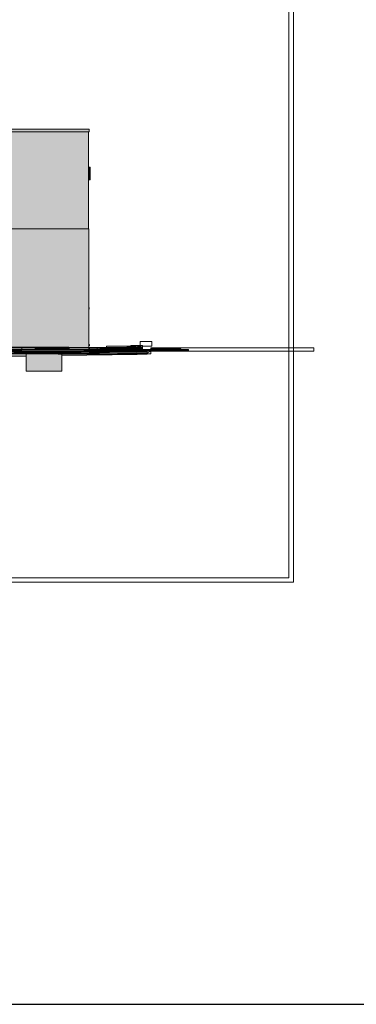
# Model space of a CAD drawing. Header units: metres. Extents: x 0 to 0.84, y 0 to 0.297.
# Tile 49 of 51: x 0.752 to 0.766, y 0.21 to 0.253. Entities that reach past the tile are written whole.
import ezdxf

# ---------------------------------------------------------------- set-up
doc = ezdxf.new("R2010")
doc.units = ezdxf.units.M
doc.layers.add('Legende_ Beschreibung', color=7, linetype='Continuous', lineweight=25)
doc.layers.add('Standard', color=7, linetype='Continuous', lineweight=25)
picture_1 = doc.add_image_def('image1.jpg', size_in_pixel=(1024, 1024))

msp = doc.modelspace()

# ---------------------------------------------------------------- hatches: boundary and pattern name
at = {"layer": 'Standard', "linetype": 'Continuous', "lineweight": 13, "true_color": 0xd1d1d1, "transparency": 33554687}
for points in [[(0.731138, 0.248115), (0.731138, 0.247995), (0.754659, 0.247995), (0.754659, 0.248115)], [(0.754653, 0.240335), (0.754646, 0.240335), (0.754646, 0.240287), (0.754653, 0.240275)], [(0.754674, 0.238735), (0.754674, 0.238675), (0.754657, 0.238705), (0.754654, 0.238703), (0.754673, 0.238672), (0.754677, 0.238672), (0.754677, 0.238737), (0.754646, 0.238743), (0.754646, 0.23874)]]:
    msp.add_hatch(color=254, dxfattribs=at).paths.add_polyline_path(points)
at = {"layer": 'Standard', "linetype": 'Continuous', "lineweight": 13, "true_color": 0xf3f3f3, "transparency": 33554687}
for points in [[(0.754636, 0.246915), (0.754636, 0.247995), (0.731154, 0.247995), (0.731154, 0.246915), (0.748356, 0.246915), (0.748356, 0.247235), (0.74836, 0.247235), (0.748772, 0.247235), (0.748772, 0.246915)], [(0.754646, 0.239275), (0.754646, 0.243775), (0.748734, 0.243775), (0.748734, 0.239275)]]:
    msp.add_hatch(color=7, dxfattribs=at).paths.add_polyline_path(points)
at = {"layer": 'Standard', "linetype": 'Continuous', "lineweight": 13, "transparency": 33554687}
h = msp.add_hatch(color=7, dxfattribs=at)
h.paths.add_polyline_path([(0.754636, 0.247995), (0.731154, 0.247995), (0.731154, 0.247981), (0.754636, 0.247979)])
h.paths.add_polyline_path([(0.748356, 0.246915), (0.748356, 0.247235), (0.748055, 0.246929), (0.748055, 0.246915)])
at = {"layer": 'Standard', "linetype": 'Continuous', "lineweight": 13, "true_color": 0xf3f3f3, "transparency": 33554687}
h = msp.add_hatch(color=7, dxfattribs=at)
h.paths.add_polyline_path([(0.754636, 0.246315), (0.754636, 0.246915), (0.748772, 0.246915), (0.748772, 0.246835), (0.748735, 0.246738), (0.748706, 0.246655), (0.748705, 0.246652), (0.748704, 0.246647), (0.74869, 0.246555), (0.748682, 0.246505), (0.748675, 0.246455), (0.748675, 0.246315)])
h.paths.add_polyline_path([(0.748356, 0.246835), (0.748356, 0.246915), (0.731154, 0.246915), (0.731154, 0.246315), (0.748475, 0.246315), (0.748475, 0.246455), (0.748467, 0.246505), (0.74846, 0.246555), (0.748446, 0.246647), (0.748445, 0.246652), (0.748444, 0.246655), (0.748425, 0.246696), (0.748373, 0.246801)])
h = msp.add_hatch(color=7, dxfattribs=at)
h.paths.add_polyline_path([(0.754636, 0.245415), (0.754636, 0.246315), (0.748675, 0.246315), (0.748675, 0.246275), (0.748734, 0.246015), (0.748734, 0.245415)])
h.paths.add_polyline_path([(0.748475, 0.246275), (0.748475, 0.246315), (0.731154, 0.246315), (0.731154, 0.245905), (0.748467, 0.245905), (0.748467, 0.245715), (0.748427, 0.245715), (0.748427, 0.245415), (0.748534, 0.245415), (0.748534, 0.246015)])
at = {"layer": 'Standard', "linetype": 'Continuous', "lineweight": 13, "true_color": 0xbdbdbd, "transparency": 33554687}
msp.add_hatch(color=9, dxfattribs=at).paths.add_polyline_path([(0.754695, 0.246417), (0.754695, 0.246455), (0.754636, 0.246455), (0.754636, 0.246417)])
at = {"layer": 'Standard', "linetype": 'Continuous', "lineweight": 13, "true_color": 0xc3c3c3, "transparency": 33554687}
msp.add_hatch(color=9, dxfattribs=at).paths.add_polyline_path([(0.754696, 0.246315), (0.754695, 0.246417), (0.754636, 0.246417), (0.754636, 0.246315)])
at = {"layer": 'Standard', "linetype": 'Continuous', "lineweight": 13, "true_color": 0xc2c2c2, "transparency": 33554687}
msp.add_hatch(color=9, dxfattribs=at).paths.add_polyline_path([(0.754696, 0.246175), (0.754696, 0.246315), (0.754636, 0.246315), (0.754636, 0.246175)])
at = {"layer": 'Standard', "linetype": 'Continuous', "lineweight": 13, "true_color": 0xbababa, "transparency": 33554687}
for points in [[(0.754696, 0.246035), (0.754696, 0.246175), (0.754636, 0.246175), (0.754636, 0.246035)], [(0.754653, 0.240335), (0.754646, 0.240336), (0.754646, 0.240335)], [(0.75467, 0.238735), (0.754674, 0.238735), (0.754646, 0.23874), (0.754646, 0.238739)], [(0.754653, 0.238735), (0.754658, 0.238735), (0.754646, 0.238737), (0.754646, 0.238736)], [(0.754651, 0.238672), (0.754656, 0.238672), (0.754646, 0.238689), (0.754646, 0.238681)], [(0.75465, 0.238703), (0.754668, 0.238672), (0.754673, 0.238672), (0.754654, 0.238703)], [(0.75467, 0.238735), (0.75467, 0.238683), (0.754674, 0.238675), (0.754674, 0.238735)]]:
    msp.add_hatch(color=9, dxfattribs=at).paths.add_polyline_path(points)
at = {"layer": 'Standard', "linetype": 'Continuous', "lineweight": 13, "transparency": 33554687}
for color, points in [(253, [(0.754695, 0.245932), (0.754696, 0.246035), (0.754636, 0.246035), (0.754636, 0.245932)]), (254, [(0.754653, 0.240335), (0.754653, 0.240275), (0.754646, 0.240287), (0.754646, 0.240281), (0.754651, 0.240272), (0.754656, 0.240272), (0.754656, 0.240337), (0.754646, 0.240339), (0.754646, 0.240336)]), (7, [(0.754653, 0.240335), (0.754646, 0.240335), (0.754646, 0.240333)]), (7, [(0.749193, 0.238516), (0.756982, 0.238446), (0.754558, 0.238486), (0.749191, 0.238518)]), (7, [(0.749194, 0.238509), (0.753768, 0.238422), (0.756988, 0.238444), (0.756982, 0.238446), (0.749193, 0.238516)]), (7, [(0.749196, 0.238493), (0.751717, 0.238381), (0.752138, 0.238411), (0.753768, 0.238422), (0.749194, 0.238509)]), (7, [(0.749198, 0.238488), (0.751541, 0.238369), (0.751717, 0.238381), (0.749196, 0.238493)]), (7, [(0.757345, 0.238446), (0.751, 0.238332), (0.750242, 0.238322), (0.753306, 0.238311)]), (7, [(0.751, 0.238332), (0.757345, 0.238446), (0.752138, 0.238411)]), (7, [(0.753306, 0.238311), (0.757193, 0.238356), (0.756038, 0.238402)]), (7, [(0.754627, 0.238488), (0.75442, 0.238487), (0.754558, 0.238486), (0.754804, 0.238489)]), (7, [(0.754804, 0.238489), (0.754558, 0.238486), (0.756561, 0.238475), (0.755008, 0.238488)]), (7, [(0.756561, 0.238475), (0.754558, 0.238486), (0.756982, 0.238446)]), (9, [(0.754653, 0.238705), (0.75465, 0.238703), (0.754654, 0.238703), (0.754657, 0.238705)]), (7, [(0.754653, 0.238705), (0.75465, 0.238703), (0.754654, 0.238703), (0.754657, 0.238705)]), (7, [(0.755008, 0.238488), (0.756561, 0.238475), (0.756474, 0.238564), (0.755417, 0.238516), (0.755418, 0.238503)]), (7, [(0.755376, 0.238565), (0.755378, 0.238545), (0.755411, 0.238547), (0.755622, 0.238563)]), (7, [(0.755413, 0.238527), (0.756474, 0.238564), (0.756878, 0.238655), (0.755411, 0.238547)]), (7, [(0.755416, 0.238519), (0.756474, 0.238564), (0.755413, 0.238527)]), (7, [(0.755417, 0.238516), (0.756474, 0.238564), (0.755416, 0.238519)]), (7, [(0.757345, 0.238446), (0.756038, 0.238402), (0.757193, 0.238356)]), (7, [(0.756878, 0.238655), (0.756474, 0.238564), (0.756982, 0.238446)]), (7, [(0.756474, 0.238564), (0.756561, 0.238475), (0.756982, 0.238446)])]:
    msp.add_hatch(color=color, dxfattribs=at).paths.add_polyline_path(points)
at = {"layer": 'Standard', "linetype": 'Continuous', "lineweight": 13, "true_color": 0xaaaaaa, "transparency": 33554687}
for points in [[(0.754695, 0.245895), (0.754695, 0.245932), (0.754636, 0.245932), (0.754636, 0.245895)], [(0.757345, 0.238446), (0.751, 0.238332), (0.750242, 0.238322), (0.753306, 0.238311)], [(0.751, 0.238332), (0.757345, 0.238446), (0.752138, 0.238411)], [(0.753306, 0.238311), (0.757193, 0.238356), (0.756038, 0.238402)], [(0.754749, 0.238497), (0.75475, 0.238497), (0.754646, 0.238501)], [(0.757345, 0.238446), (0.756038, 0.238402), (0.757193, 0.238356)], [(0.748313, 0.238277), (0.746973, 0.23823), (0.751907, 0.23823), (0.751907, 0.238234)], [(0.746973, 0.23823), (0.748, 0.238199), (0.751907, 0.238228), (0.751907, 0.23823)], [(0.751907, 0.237575), (0.751909, 0.237575), (0.751909, 0.238316), (0.751907, 0.238316)], [(0.751909, 0.237575), (0.753469, 0.237575), (0.753469, 0.238313), (0.753306, 0.238311), (0.751909, 0.238316)], [(0.756755, 0.238298), (0.756692, 0.23835), (0.753619, 0.238315), (0.753469, 0.238306), (0.753469, 0.23825)]]:
    msp.add_hatch(color=253, dxfattribs=at).paths.add_polyline_path(points)
at = {"layer": 'Standard', "linetype": 'Continuous', "lineweight": 13, "true_color": 0xf3f3f3, "transparency": 33554687}
h = msp.add_hatch(color=7, dxfattribs=at)
h.paths.add_polyline_path([(0.754636, 0.245415), (0.748734, 0.245415), (0.748734, 0.245295), (0.748859, 0.245295), (0.748859, 0.244795), (0.748734, 0.244535), (0.748734, 0.244535), (0.748734, 0.243775), (0.754636, 0.243775)])
h.paths.add_polyline_path([(0.748427, 0.245415), (0.748427, 0.245295), (0.748534, 0.245295), (0.748534, 0.245415)])
h.paths.add_polyline_path([(0.748486, 0.244395), (0.748486, 0.244255), (0.748486, 0.244209), (0.748503, 0.244255), (0.748503, 0.244335), (0.748496, 0.244385), (0.748488, 0.244435), (0.748486, 0.244452)])
h.paths.add_polyline_path([(0.748427, 0.244115), (0.748427, 0.244056), (0.748449, 0.244115)])
h.paths.add_polyline_path([(0.750734, 0.244155), (0.750734, 0.244155), (0.750594, 0.244193), (0.750491, 0.244295), (0.750454, 0.244435), (0.750491, 0.244575), (0.750594, 0.244678), (0.750734, 0.244715), (0.750734, 0.244715), (0.750874, 0.244678), (0.750976, 0.244575), (0.751014, 0.244435), (0.750976, 0.244295), (0.750874, 0.244193)], flags=16)
at = {"layer": 'Standard', "linetype": 'Continuous', "lineweight": 13, "true_color": 0xc5c5c5, "transparency": 33554687}
msp.add_hatch(color=9, dxfattribs=at).paths.add_polyline_path([(0.754651, 0.240272), (0.754646, 0.240281), (0.754646, 0.240272)])
at = {"layer": 'Standard', "linetype": 'Continuous', "lineweight": 13, "true_color": 0x1e5d86, "transparency": 33554687}
msp.add_hatch(color=146, dxfattribs=at).paths.add_polyline_path([(0.754646, 0.239275), (0.748734, 0.239275), (0.748734, 0.238521), (0.749191, 0.238518), (0.752303, 0.238499), (0.752303, 0.238555), (0.752412, 0.238555), (0.75269, 0.238555), (0.753063, 0.238555), (0.75343, 0.238555), (0.753693, 0.238555), (0.753782, 0.238555), (0.753782, 0.23849), (0.75442, 0.238487), (0.754627, 0.238488), (0.754646, 0.238488)])
at = {"layer": 'Standard', "linetype": 'Continuous', "lineweight": 13, "true_color": 0xb9b9b9, "transparency": 33554687}
for points in [[(0.748535, 0.238522), (0.751541, 0.238369), (0.751717, 0.238381)], [(0.748535, 0.238522), (0.751717, 0.238381), (0.752138, 0.238411), (0.753768, 0.238422)], [(0.756982, 0.238446), (0.748535, 0.238522), (0.753768, 0.238422), (0.756988, 0.238444)], [(0.754558, 0.238486), (0.748535, 0.238522), (0.756982, 0.238446)], [(0.754832, 0.23849), (0.754558, 0.238486), (0.756561, 0.238475)], [(0.756561, 0.238475), (0.754558, 0.238486), (0.756982, 0.238446)], [(0.754774, 0.23851), (0.754646, 0.238566), (0.754646, 0.238506)], [(0.754647, 0.238488), (0.754749, 0.238497), (0.754646, 0.238501), (0.754646, 0.238488)]]:
    msp.add_hatch(color=9, dxfattribs=at).paths.add_polyline_path(points)
at = {"layer": 'Standard', "linetype": 'Continuous', "lineweight": 13, "true_color": 0x474747, "transparency": 33554687}
for points in [[(0.752303, 0.238555), (0.752303, 0.238499), (0.752412, 0.238499), (0.752412, 0.238555)], [(0.754749, 0.238497), (0.75475, 0.238497), (0.754646, 0.238501)], [(0.748313, 0.238277), (0.746973, 0.23823), (0.751907, 0.23823), (0.751907, 0.238234)], [(0.746973, 0.23823), (0.748, 0.238199), (0.751907, 0.238228), (0.751907, 0.23823)], [(0.756755, 0.238298), (0.756692, 0.23835), (0.753619, 0.238315), (0.753469, 0.238306), (0.753469, 0.23825)]]:
    msp.add_hatch(color=49, dxfattribs=at).paths.add_polyline_path(points)
at = {"layer": 'Standard', "linetype": 'Continuous', "lineweight": 13, "true_color": 0x494949, "transparency": 33554687}
msp.add_hatch(color=251, dxfattribs=at).paths.add_polyline_path([(0.752412, 0.238555), (0.752412, 0.238499), (0.75269, 0.238497), (0.75269, 0.238555)])
at = {"layer": 'Standard', "linetype": 'Continuous', "lineweight": 13, "true_color": 0x4e4e4e, "transparency": 33554687}
msp.add_hatch(color=251, dxfattribs=at).paths.add_polyline_path([(0.75269, 0.238555), (0.75269, 0.238497), (0.753063, 0.238495), (0.753063, 0.238555)])
at = {"layer": 'Standard', "linetype": 'Continuous', "lineweight": 13, "true_color": 0x515151, "transparency": 33554687}
for points in [[(0.753063, 0.238555), (0.753063, 0.238495), (0.75343, 0.238493), (0.75343, 0.238555)], [(0.75343, 0.238555), (0.75343, 0.238493), (0.753693, 0.238491), (0.753693, 0.238555)]]:
    msp.add_hatch(color=251, dxfattribs=at).paths.add_polyline_path(points)
at = {"layer": 'Standard', "linetype": 'Continuous', "lineweight": 13, "true_color": 0x4f4f4f, "transparency": 33554687}
msp.add_hatch(color=251, dxfattribs=at).paths.add_polyline_path([(0.753693, 0.238555), (0.753693, 0.238491), (0.753782, 0.23849), (0.753782, 0.238555)])
at = {"layer": 'Standard', "linetype": 'Continuous', "lineweight": 13, "true_color": 0xb8b8b8, "transparency": 33554687}
for points in [[(0.754832, 0.23849), (0.75442, 0.238487), (0.754558, 0.238486)], [(0.754774, 0.23851), (0.755048, 0.23852), (0.755411, 0.238547), (0.755622, 0.238563), (0.754646, 0.238571), (0.754646, 0.238566)], [(0.754774, 0.23851), (0.754646, 0.238506), (0.754646, 0.238501), (0.75475, 0.238497), (0.754801, 0.238501)], [(0.754913, 0.23851), (0.754647, 0.238488), (0.754684, 0.238489), (0.756474, 0.238564)], [(0.756474, 0.238564), (0.754684, 0.238489), (0.754832, 0.23849)], [(0.754774, 0.23851), (0.754801, 0.238501), (0.754913, 0.23851), (0.755048, 0.23852)], [(0.756474, 0.238564), (0.754832, 0.23849), (0.756561, 0.238475)], [(0.756878, 0.238655), (0.754913, 0.23851), (0.756474, 0.238564)], [(0.756878, 0.238655), (0.756474, 0.238564), (0.756982, 0.238446)], [(0.756474, 0.238564), (0.756561, 0.238475), (0.756982, 0.238446)]]:
    msp.add_hatch(color=9, dxfattribs=at).paths.add_polyline_path(points)
at = {"layer": 'Standard', "linetype": 'Continuous', "lineweight": 13, "true_color": 0x4d4d4d, "transparency": 33554687}
for points in [[(0.754627, 0.238488), (0.754804, 0.238489), (0.754832, 0.23849)], [(0.755376, 0.238565), (0.754646, 0.238571), (0.754646, 0.238566), (0.754774, 0.23851), (0.755048, 0.23852), (0.755378, 0.238545)], [(0.754774, 0.23851), (0.754646, 0.238566), (0.754646, 0.238506)], [(0.754774, 0.23851), (0.754646, 0.238506), (0.754646, 0.238501), (0.75475, 0.238497), (0.754801, 0.238501)], [(0.754647, 0.238488), (0.754749, 0.238497), (0.754646, 0.238501), (0.754646, 0.238488)], [(0.755416, 0.238519), (0.755413, 0.238527), (0.754913, 0.23851), (0.754647, 0.238488), (0.754684, 0.238489)], [(0.755417, 0.238516), (0.755416, 0.238519), (0.754684, 0.238489), (0.754832, 0.23849)], [(0.754774, 0.23851), (0.754801, 0.238501), (0.754913, 0.23851), (0.755048, 0.23852)], [(0.754804, 0.238489), (0.755008, 0.238488), (0.754832, 0.23849)], [(0.755008, 0.238488), (0.755418, 0.238503), (0.755417, 0.238516), (0.754832, 0.23849)], [(0.755413, 0.238527), (0.755411, 0.238547), (0.754913, 0.23851)]]:
    msp.add_hatch(color=251, dxfattribs=at).paths.add_polyline_path(points)
at = {"layer": 'Standard', "linetype": 'Continuous', "lineweight": 13, "true_color": 0xd1d1d1, "transparency": 33554687}
h = msp.add_hatch(color=254, dxfattribs=at)
h.paths.add_polyline_path([(0.754658, 0.238735), (0.754658, 0.238704), (0.754661, 0.238699), (0.754661, 0.238737), (0.754646, 0.238739), (0.754646, 0.238737)])
h.paths.add_polyline_path([(0.754658, 0.238675), (0.754646, 0.238695), (0.754646, 0.238689), (0.754656, 0.238672), (0.754661, 0.238672), (0.754661, 0.238685), (0.754658, 0.23869)])
at = {"layer": 'Standard', "linetype": 'Continuous', "lineweight": 13, "true_color": 0x505050, "transparency": 33554687}
msp.add_hatch(color=251, dxfattribs=at).paths.add_polyline_path([(0.755376, 0.238565), (0.755622, 0.238563), (0.756061, 0.238595), (0.754646, 0.238595), (0.754646, 0.238571)])
at = {"layer": 'Standard', "linetype": 'Continuous', "lineweight": 13, "true_color": 0xbababa, "transparency": 33554687}
h = msp.add_hatch(color=9, dxfattribs=at)
h.paths.add_polyline_path([(0.754653, 0.238735), (0.754653, 0.238705), (0.754657, 0.238705), (0.754658, 0.238704), (0.754658, 0.238735)])
h.paths.add_polyline_path([(0.754658, 0.238675), (0.754658, 0.23869), (0.754653, 0.238698), (0.754653, 0.238683)])
at = {"layer": 'Standard', "linetype": 'Continuous', "lineweight": 13, "true_color": 0xaaaaaa, "transparency": 33554687}
h = msp.add_hatch(color=253, dxfattribs=at)
h.paths.add_polyline_path([(0.748313, 0.238277), (0.751907, 0.238234), (0.751907, 0.238316), (0.750242, 0.238322), (0.749952, 0.238318)])
h.paths.add_polyline_path([(0.753619, 0.238315), (0.753469, 0.238313), (0.753469, 0.238306)])
at = {"layer": 'Standard', "linetype": 'Continuous', "lineweight": 13, "true_color": 0x474747, "transparency": 33554687}
h = msp.add_hatch(color=49, dxfattribs=at)
h.paths.add_polyline_path([(0.748313, 0.238277), (0.751907, 0.238234), (0.751907, 0.238316), (0.750242, 0.238322), (0.749952, 0.238318)])
h.paths.add_polyline_path([(0.753619, 0.238315), (0.753469, 0.238313), (0.753469, 0.238306)])

# ---------------------------------------------------------------- linework, layer by layer
at = {"layer": 'Legende_ Beschreibung', "color": 7, "linetype": 'Continuous', "lineweight": 25, "transparency": 33554687}
msp.add_line((0.655, 0.21), (0.83, 0.21), dxfattribs=at)
at = {"layer": 'Standard', "color": 7, "linetype": 'Continuous', "lineweight": 13, "transparency": 33554687}
for p, q in [((0.731138, 0.248115), (0.754659, 0.248115)), ((0.754659, 0.247995), (0.731138, 0.247995)), ((0.754636, 0.246915), (0.754636, 0.247995)), ((0.754659, 0.248115), (0.754659, 0.247995)), ((0.754636, 0.246315), (0.754636, 0.246915)), ((0.754695, 0.246455), (0.754636, 0.246455)), ((0.754636, 0.245415), (0.754636, 0.246315)), ((0.754695, 0.246455), (0.754695, 0.246417)), ((0.754695, 0.246417), (0.754696, 0.246315)), ((0.754696, 0.246315), (0.754696, 0.246175)), ((0.754696, 0.246175), (0.754696, 0.246035)), ((0.754695, 0.245895), (0.754636, 0.245895)), ((0.754696, 0.246035), (0.754695, 0.245932)), ((0.754695, 0.245932), (0.754695, 0.245895)), ((0.754636, 0.243775), (0.754636, 0.245415)), ((0.754646, 0.243775), (0.748734, 0.243775)), ((0.754646, 0.239275), (0.754646, 0.243775)), ((0.754656, 0.240337), (0.754646, 0.240339)), ((0.754646, 0.240336), (0.754653, 0.240335)), ((0.754653, 0.240275), (0.754646, 0.240287)), ((0.754646, 0.240281), (0.754651, 0.240272)), ((0.754651, 0.240272), (0.754656, 0.240272)), ((0.754656, 0.240272), (0.754656, 0.240337)), ((0.754646, 0.238488), (0.754646, 0.239275)), ((0.748535, 0.238522), (0.754558, 0.238486)), ((0.754558, 0.238486), (0.749191, 0.238518)), ((0.751, 0.238332), (0.757345, 0.238446)), ((0.757345, 0.238446), (0.751, 0.238332)), ((0.752138, 0.238411), (0.751, 0.238332)), ((0.752138, 0.238411), (0.751, 0.238332)), ((0.757345, 0.238446), (0.752138, 0.238411)), ((0.757345, 0.238446), (0.752138, 0.238411)), ((0.752303, 0.238499), (0.752303, 0.238555)), ((0.752303, 0.238555), (0.752412, 0.238555)), ((0.752412, 0.238555), (0.75269, 0.238555)), ((0.75269, 0.238555), (0.753063, 0.238555)), ((0.753063, 0.238555), (0.75343, 0.238555)), ((0.753306, 0.238311), (0.757345, 0.238446)), ((0.757345, 0.238446), (0.753306, 0.238311)), ((0.75343, 0.238555), (0.753693, 0.238555)), ((0.753693, 0.238555), (0.753782, 0.238555)), ((0.753782, 0.23849), (0.753782, 0.238555)), ((0.75442, 0.238487), (0.754832, 0.23849)), ((0.754627, 0.238488), (0.75442, 0.238487)), ((0.754832, 0.23849), (0.754627, 0.238488)), ((0.754646, 0.238743), (0.754677, 0.238737)), ((0.754674, 0.238735), (0.754646, 0.23874)), ((0.754646, 0.238739), (0.75467, 0.238735)), ((0.754658, 0.238735), (0.754646, 0.238737)), ((0.754646, 0.238736), (0.754653, 0.238735)), ((0.754646, 0.238695), (0.754658, 0.238675)), ((0.754656, 0.238672), (0.754646, 0.238689)), ((0.754646, 0.238681), (0.754651, 0.238672)), ((0.754646, 0.238595), (0.756061, 0.238595)), ((0.754646, 0.238571), (0.755622, 0.238563)), ((0.755376, 0.238565), (0.754646, 0.238571)), ((0.754646, 0.238501), (0.754749, 0.238497)), ((0.754749, 0.238497), (0.754646, 0.238501)), ((0.754647, 0.238488), (0.754913, 0.23851)), ((0.754913, 0.23851), (0.754647, 0.238488)), ((0.754653, 0.238705), (0.75465, 0.238703)), ((0.75465, 0.238703), (0.754654, 0.238703)), ((0.75465, 0.238703), (0.754668, 0.238672)), ((0.754651, 0.238672), (0.754656, 0.238672)), ((0.754653, 0.238735), (0.754653, 0.238705)), ((0.754653, 0.238735), (0.754658, 0.238735)), ((0.754653, 0.238705), (0.754657, 0.238705)), ((0.754653, 0.238698), (0.754653, 0.238683)), ((0.754654, 0.238703), (0.754657, 0.238705)), ((0.754673, 0.238672), (0.754654, 0.238703)), ((0.754661, 0.238672), (0.754656, 0.238672)), ((0.754657, 0.238705), (0.754674, 0.238675)), ((0.754658, 0.238704), (0.754658, 0.238735)), ((0.754658, 0.238675), (0.754658, 0.23869)), ((0.754661, 0.238737), (0.754661, 0.238699)), ((0.754661, 0.238685), (0.754661, 0.238672)), ((0.754668, 0.238672), (0.754673, 0.238672)), ((0.75467, 0.238735), (0.75467, 0.238683)), ((0.75467, 0.238735), (0.754674, 0.238735)), ((0.754677, 0.238672), (0.754673, 0.238672)), ((0.754674, 0.238675), (0.754674, 0.238735)), ((0.754677, 0.238737), (0.754677, 0.238672)), ((0.754913, 0.23851), (0.756878, 0.238655)), ((0.755411, 0.238547), (0.754913, 0.23851)), ((0.755622, 0.238563), (0.755376, 0.238565)), ((0.756878, 0.238655), (0.755411, 0.238547)), ((0.756878, 0.238655), (0.756982, 0.238446)), ((0.756878, 0.238655), (0.756982, 0.238446)), ((0.756982, 0.238446), (0.756988, 0.238444)), ((0.756982, 0.238446), (0.756988, 0.238444)), ((0.757193, 0.238356), (0.757345, 0.238446)), ((0.757193, 0.238356), (0.757345, 0.238446)), ((0.748, 0.238199), (0.751907, 0.238228)), ((0.748, 0.238199), (0.751907, 0.238228)), ((0.750242, 0.238322), (0.753306, 0.238311)), ((0.753306, 0.238311), (0.750242, 0.238322)), ((0.751907, 0.237575), (0.751907, 0.238316)), ((0.751909, 0.237575), (0.751909, 0.238316)), ((0.753306, 0.238311), (0.757193, 0.238356)), ((0.757193, 0.238356), (0.753306, 0.238311)), ((0.753469, 0.237575), (0.753469, 0.238313)), ((0.753469, 0.23825), (0.756755, 0.238298)), ((0.753469, 0.23825), (0.756755, 0.238298)), ((0.756755, 0.238298), (0.756692, 0.23835)), ((0.756755, 0.238298), (0.756692, 0.23835)), ((0.751909, 0.237575), (0.751907, 0.237575)), ((0.753469, 0.237575), (0.751909, 0.237575))]:
    msp.add_line(p, q, dxfattribs=at)
for points in [[(0.663102, 0.228375), (0.763568, 0.228375), (0.763568, 0.269175), (0.663102, 0.269175), (0.663102, 0.228375)], [(0.663302, 0.228575), (0.763368, 0.228575), (0.763368, 0.268975), (0.663302, 0.268975), (0.663302, 0.228575)]]:
    msp.add_lwpolyline(points, dxfattribs=at)

# ---------------------------------------------------------------- pictures from other files: only their frames are drawn
image = msp.add_image(picture_1, insert=(0.756878, 0.238655), size_in_units=(0.000509, 0.000209), dxfattribs=at)
image = msp.add_image(picture_1, insert=(0.749193, 0.238516), size_in_units=(0.007791, 0.0000721), dxfattribs=at)
image = msp.add_image(picture_1, insert=(0.749194, 0.238509), size_in_units=(0.007796, 0.0000943), dxfattribs=at)
image = msp.add_image(picture_1, insert=(0.749196, 0.238493), size_in_units=(0.004575, 0.000128), dxfattribs=at)
image = msp.add_image(picture_1, insert=(0.749197, 0.238488), size_in_units=(0.002521, 0.000124), dxfattribs=at)
image = msp.add_image(picture_1, insert=(0.751, 0.238332), size_in_units=(0.006345, 0.000114), dxfattribs=at)
image = msp.add_image(picture_1, insert=(0.751, 0.238332), size_in_units=(0.002857, 0.0000644), dxfattribs=at)
image = msp.add_image(picture_1, insert=(0.751494, 0.238366), size_in_units=(0.002804, 0.0000388), dxfattribs=at)
image = msp.add_image(picture_1, insert=(0.753306, 0.238311), size_in_units=(0.003888, 0.000091), dxfattribs=at)
image = msp.add_image(picture_1, insert=(0.754627, 0.238488), size_in_units=(0.000384, 0.00000359), dxfattribs=at)
image = msp.add_image(picture_1, insert=(0.754804, 0.238489), size_in_units=(0.002002, 0.0000148), dxfattribs=at)
image = msp.add_image(picture_1, insert=(0.755008, 0.238488), size_in_units=(0.001553, 0.000089), dxfattribs=at)
at = {"layer": 'Standard', "color": 49, "linetype": 'Continuous', "lineweight": 13, "true_color": 0x474747, "transparency": 33554687}
image = msp.add_image(picture_1, insert=(0.755376, 0.238565), size_in_units=(0.000246, 0.0000202), dxfattribs=at)
at = {"layer": 'Standard', "color": 7, "linetype": 'Continuous', "lineweight": 13, "transparency": 33554687}
image = msp.add_image(picture_1, insert=(0.755413, 0.238527), size_in_units=(0.001467, 0.000128), dxfattribs=at)
image = msp.add_image(picture_1, insert=(0.755416, 0.238519), size_in_units=(0.001061, 0.0000443), dxfattribs=at)
image = msp.add_image(picture_1, insert=(0.755417, 0.238516), size_in_units=(0.001058, 0.0000475), dxfattribs=at)
image = msp.add_image(picture_1, insert=(0.756474, 0.238564), size_in_units=(0.000509, 0.000118), dxfattribs=at)
image = msp.add_image(picture_1, insert=(0.756561, 0.238475), size_in_units=(0.002424, 0.0000398), dxfattribs=at)
image = msp.add_image(picture_1, insert=(0.757345, 0.238446), size_in_units=(0.007103, 0.000135), dxfattribs=at)
image = msp.add_image(picture_1, insert=(0.757345, 0.238446), size_in_units=(0.001307, 0.0000898), dxfattribs=at)

doc.saveas('drawing.dxf')
